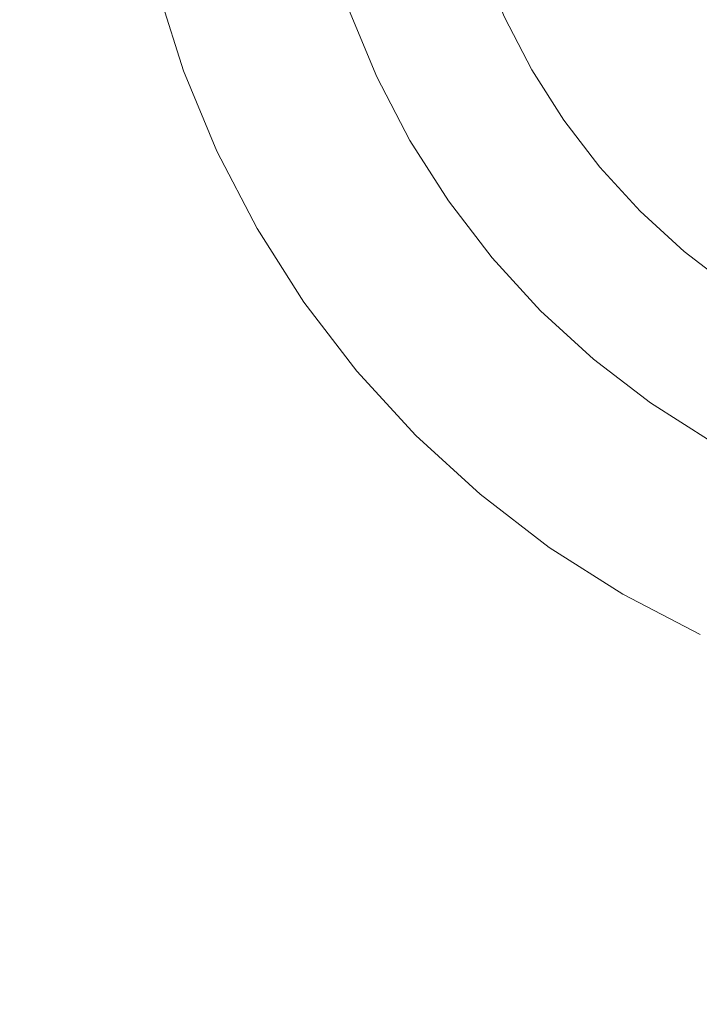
# Model space of a CAD drawing. Header units: millimetres. Extents: x 1865 to 2161, y 1201 to 1385.
# Tile 34 of 40: x 2087 to 2097, y 1339 to 1353. Entities that reach past the tile are written whole.
import ezdxf

# ---------------------------------------------------------------- set-up
doc = ezdxf.new("R2010")
doc.units = ezdxf.units.MM
doc.header["$LTSCALE"] = 25.4
doc.layers.add('Lighting-Moving Light', color=7, linetype='Continuous', lineweight=5)

# ---------------------------------------------------------------- blocks, each defined once
blk = doc.blocks.new('Group-1')
at = {"layer": 'Lighting-Moving Light', "color": 7, "linetype": 'Continuous', "lineweight": 5, "transparency": 33554687}
for points in [[(-107.035, -87.035, -16.5), (107.035, -87.035, -16.5), (107.035, 87.035, -16.5), (-107.035, 87.035, -16.5)], [(103.5, -83.5, -108.466), (-103.5, -83.5, -108.466), (-103.5, 83.5, -108.466), (103.5, 83.5, -108.466)]]:
    blk.add_3dface(points, dxfattribs=at)
for points, invisible_edges in [([(77.312, 58.083, -16.465), (76.844, 59.212, -16.465), (76.477, 60.377, -16.465), (90, 64, -16.465)], 12), ([(78.532, 55.97, -16.465), (77.876, 57, -16.465), (77.312, 58.083, -16.465), (90, 64, -16.465)], 12), ([(80.101, 54.101, -16.465), (79.275, 55.001, -16.465), (78.532, 55.97, -16.465), (90, 64, -16.465)], 12), ([(81.97, 52.532, -16.465), (81.001, 53.275, -16.465), (80.101, 54.101, -16.465), (90, 64, -16.465)], 12), ([(81.34, 59.962, 0.035), (81.724, 59.222, 0.035), (82.172, 58.519, 0.035), (90, 64, 0.035)], 12), ([(84.083, 51.312, -16.465), (83, 51.876, -16.465), (81.97, 52.532, -16.465), (90, 64, -16.465)], 12), ([(82.172, 58.519, 0.035), (82.68, 57.858, 0.035), (83.243, 57.243, 0.035), (90, 64, 0.035)], 12), ([(83.243, 57.243, 0.035), (83.858, 56.68, 0.035), (84.519, 56.172, 0.035), (90, 64, 0.035)], 12), ([(76.477, 60.377, -16.465), (76.844, 59.212, -16.465), (79.167, 60.057, -1.637), (78.864, 61.016, -1.637)], 10), ([(81.34, 59.962, 0.035), (81.021, 60.732, 0.035), (80.865, 60.675, 0.028), (81.19, 59.892, 0.028)], 14), ([(81.041, 59.822, 0.007), (80.711, 60.619, 0.007), (80.559, 60.564, -0.027), (80.895, 59.754, -0.027)], 15), ([(81.19, 59.892, 0.028), (80.865, 60.675, 0.028), (80.711, 60.619, 0.007), (81.041, 59.822, 0.007)], 15), ([(80.611, 59.622, -0.134), (80.265, 60.457, -0.134), (80.126, 60.406, -0.206), (80.477, 59.559, -0.206)], 15), ([(80.751, 59.687, -0.074), (80.41, 60.51, -0.074), (80.265, 60.457, -0.134), (80.611, 59.622, -0.134)], 15), ([(80.895, 59.754, -0.027), (80.559, 60.564, -0.027), (80.41, 60.51, -0.074), (80.751, 59.687, -0.074)], 15), ([(80.226, 59.442, -0.387), (79.866, 60.312, -0.387), (79.748, 60.268, -0.494), (80.112, 59.389, -0.494)], 15), ([(80.348, 59.499, -0.291), (79.992, 60.358, -0.291), (79.866, 60.312, -0.387), (80.226, 59.442, -0.387)], 15), ([(80.477, 59.559, -0.206), (80.126, 60.406, -0.206), (79.992, 60.358, -0.291), (80.348, 59.499, -0.291)], 15), ([(79.909, 59.294, -0.737), (79.537, 60.192, -0.737), (79.447, 60.159, -0.872), (79.822, 59.254, -0.872)], 15), ([(80.006, 59.34, -0.611), (79.638, 60.228, -0.611), (79.537, 60.192, -0.737), (79.909, 59.294, -0.737)], 15), ([(80.112, 59.389, -0.494), (79.748, 60.268, -0.494), (79.638, 60.228, -0.611), (80.006, 59.34, -0.611)], 15), ([(76.844, 59.212, -16.465), (77.312, 58.083, -16.465), (79.552, 59.128, -1.637), (79.167, 60.057, -1.637)], 10), ([(79.582, 59.142, -1.475), (79.199, 60.069, -1.475), (79.167, 60.057, -1.637), (79.552, 59.128, -1.637)], 11), ([(79.625, 59.162, -1.316), (79.243, 60.085, -1.316), (79.199, 60.069, -1.475), (79.582, 59.142, -1.475)], 15), ([(79.679, 59.187, -1.162), (79.299, 60.105, -1.162), (79.243, 60.085, -1.316), (79.625, 59.162, -1.316)], 15), ([(79.745, 59.218, -1.014), (79.368, 60.13, -1.014), (79.299, 60.105, -1.162), (79.679, 59.187, -1.162)], 15), ([(79.822, 59.254, -0.872), (79.447, 60.159, -0.872), (79.368, 60.13, -1.014), (79.745, 59.218, -1.014)], 15), ([(81.581, 59.14, 0.028), (81.19, 59.892, 0.028), (81.041, 59.822, 0.007), (81.439, 59.058, 0.007)], 15), ([(81.724, 59.222, 0.035), (81.34, 59.962, 0.035), (81.19, 59.892, 0.028), (81.581, 59.14, 0.028)], 14), ([(81.299, 58.977, -0.027), (80.895, 59.754, -0.027), (80.751, 59.687, -0.074), (81.162, 58.897, -0.074)], 15), ([(81.439, 59.058, 0.007), (81.041, 59.822, 0.007), (80.895, 59.754, -0.027), (81.299, 58.977, -0.027)], 15), ([(81.029, 58.82, -0.134), (80.611, 59.622, -0.134), (80.477, 59.559, -0.206), (80.9, 58.746, -0.206)], 15), ([(81.162, 58.897, -0.074), (80.751, 59.687, -0.074), (80.611, 59.622, -0.134), (81.029, 58.82, -0.134)], 15), ([(80.777, 58.675, -0.291), (80.348, 59.499, -0.291), (80.226, 59.442, -0.387), (80.661, 58.608, -0.387)], 15), ([(80.9, 58.746, -0.206), (80.477, 59.559, -0.206), (80.348, 59.499, -0.291), (80.777, 58.675, -0.291)], 15), ([(80.45, 58.486, -0.611), (80.006, 59.34, -0.611), (79.909, 59.294, -0.737), (80.358, 58.433, -0.737)], 15), ([(80.551, 58.545, -0.494), (80.112, 59.389, -0.494), (80.006, 59.34, -0.611), (80.45, 58.486, -0.611)], 15), ([(80.661, 58.608, -0.387), (80.226, 59.442, -0.387), (80.112, 59.389, -0.494), (80.551, 58.545, -0.494)], 15), ([(80.201, 58.343, -1.014), (79.745, 59.218, -1.014), (79.679, 59.187, -1.162), (80.138, 58.306, -1.162)], 15), ([(80.274, 58.385, -0.872), (79.822, 59.254, -0.872), (79.745, 59.218, -1.014), (80.201, 58.343, -1.014)], 15), ([(80.358, 58.433, -0.737), (79.909, 59.294, -0.737), (79.822, 59.254, -0.872), (80.274, 58.385, -0.872)], 15), ([(82.172, 58.519, 0.035), (81.724, 59.222, 0.035), (81.581, 59.14, 0.028), (82.037, 58.424, 0.028)], 14), ([(77.312, 58.083, -16.465), (77.876, 57, -16.465), (80.016, 58.236, -1.637), (79.552, 59.128, -1.637)], 10), ([(80.045, 58.253, -1.475), (79.582, 59.142, -1.475), (79.552, 59.128, -1.637), (80.016, 58.236, -1.637)], 11), ([(80.086, 58.276, -1.316), (79.625, 59.162, -1.316), (79.582, 59.142, -1.475), (80.045, 58.253, -1.475)], 15), ([(80.138, 58.306, -1.162), (79.679, 59.187, -1.162), (79.625, 59.162, -1.316), (80.086, 58.276, -1.316)], 15), ([(82.037, 58.424, 0.028), (81.581, 59.14, 0.028), (81.439, 59.058, 0.007), (81.903, 58.33, 0.007)], 15), ([(81.77, 58.237, -0.027), (81.299, 58.977, -0.027), (81.162, 58.897, -0.074), (81.64, 58.147, -0.074)], 15), ([(81.903, 58.33, 0.007), (81.439, 59.058, 0.007), (81.299, 58.977, -0.027), (81.77, 58.237, -0.027)], 15), ([(81.514, 58.058, -0.134), (81.029, 58.82, -0.134), (80.9, 58.746, -0.206), (81.393, 57.973, -0.206)], 15), ([(81.64, 58.147, -0.074), (81.162, 58.897, -0.074), (81.029, 58.82, -0.134), (81.514, 58.058, -0.134)], 15), ([(81.276, 57.892, -0.291), (80.777, 58.675, -0.291), (80.661, 58.608, -0.387), (81.166, 57.814, -0.387)], 15), ([(81.393, 57.973, -0.206), (80.9, 58.746, -0.206), (80.777, 58.675, -0.291), (81.276, 57.892, -0.291)], 15), ([(81.063, 57.742, -0.494), (80.551, 58.545, -0.494), (80.45, 58.486, -0.611), (80.967, 57.675, -0.611)], 15), ([(81.166, 57.814, -0.387), (80.661, 58.608, -0.387), (80.551, 58.545, -0.494), (81.063, 57.742, -0.494)], 15), ([(82.68, 57.858, 0.035), (82.172, 58.519, 0.035), (82.037, 58.424, 0.028), (82.553, 57.752, 0.028)], 14), ([(80.801, 57.559, -0.872), (80.274, 58.385, -0.872), (80.201, 58.343, -1.014), (80.731, 57.51, -1.014)], 15), ([(80.879, 57.614, -0.737), (80.358, 58.433, -0.737), (80.274, 58.385, -0.872), (80.801, 57.559, -0.872)], 15), ([(80.967, 57.675, -0.611), (80.45, 58.486, -0.611), (80.358, 58.433, -0.737), (80.879, 57.614, -0.737)], 15), ([(82.553, 57.752, 0.028), (82.037, 58.424, 0.028), (81.903, 58.33, 0.007), (82.428, 57.646, 0.007)], 15), ([(77.876, 57, -16.465), (78.532, 55.97, -16.465), (80.556, 57.388, -1.637), (80.016, 58.236, -1.637)], 10), ([(80.584, 57.407, -1.475), (80.045, 58.253, -1.475), (80.016, 58.236, -1.637), (80.556, 57.388, -1.637)], 11), ([(80.623, 57.434, -1.316), (80.086, 58.276, -1.316), (80.045, 58.253, -1.475), (80.584, 57.407, -1.475)], 15), ([(80.672, 57.468, -1.162), (80.138, 58.306, -1.162), (80.086, 58.276, -1.316), (80.623, 57.434, -1.316)], 15), ([(80.731, 57.51, -1.014), (80.201, 58.343, -1.014), (80.138, 58.306, -1.162), (80.672, 57.468, -1.162)], 15), ([(82.304, 57.542, -0.027), (81.77, 58.237, -0.027), (81.64, 58.147, -0.074), (82.182, 57.44, -0.074)], 15), ([(82.428, 57.646, 0.007), (81.903, 58.33, 0.007), (81.77, 58.237, -0.027), (82.304, 57.542, -0.027)], 15), ([(82.182, 57.44, -0.074), (81.64, 58.147, -0.074), (81.514, 58.058, -0.134), (82.064, 57.341, -0.134)], 15), ([(81.951, 57.246, -0.206), (81.393, 57.973, -0.206), (81.276, 57.892, -0.291), (81.842, 57.154, -0.291)], 15), ([(82.064, 57.341, -0.134), (81.514, 58.058, -0.134), (81.393, 57.973, -0.206), (81.951, 57.246, -0.206)], 15), ([(81.842, 57.154, -0.291), (81.276, 57.892, -0.291), (81.166, 57.814, -0.387), (81.739, 57.068, -0.387)], 15), ([(83.243, 57.243, 0.035), (82.68, 57.858, 0.035), (82.553, 57.752, 0.028), (83.126, 57.126, 0.028)], 14), ([(81.642, 56.987, -0.494), (81.063, 57.742, -0.494), (80.967, 57.675, -0.611), (81.553, 56.912, -0.611)], 15), ([(81.739, 57.068, -0.387), (81.166, 57.814, -0.387), (81.063, 57.742, -0.494), (81.642, 56.987, -0.494)], 15), ([(83.126, 57.126, 0.028), (82.553, 57.752, 0.028), (82.428, 57.646, 0.007), (83.01, 57.01, 0.007)], 15), ([(81.397, 56.781, -0.872), (80.801, 57.559, -0.872), (80.731, 57.51, -1.014), (81.332, 56.727, -1.014)], 15), ([(81.471, 56.843, -0.737), (80.879, 57.614, -0.737), (80.801, 57.559, -0.872), (81.397, 56.781, -0.872)], 15), ([(81.553, 56.912, -0.611), (80.967, 57.675, -0.611), (80.879, 57.614, -0.737), (81.471, 56.843, -0.737)], 15), ([(83.01, 57.01, 0.007), (82.428, 57.646, 0.007), (82.304, 57.542, -0.027), (82.896, 56.896, -0.027)], 15), ([(81.195, 56.611, -1.475), (80.584, 57.407, -1.475), (80.556, 57.388, -1.637), (81.169, 56.59, -1.637)], 11), ([(81.231, 56.642, -1.316), (80.623, 57.434, -1.316), (80.584, 57.407, -1.475), (81.195, 56.611, -1.475)], 15), ([(81.277, 56.68, -1.162), (80.672, 57.468, -1.162), (80.623, 57.434, -1.316), (81.231, 56.642, -1.316)], 15), ([(81.332, 56.727, -1.014), (80.731, 57.51, -1.014), (80.672, 57.468, -1.162), (81.277, 56.68, -1.162)], 15), ([(82.784, 56.784, -0.074), (82.182, 57.44, -0.074), (82.064, 57.341, -0.134), (82.675, 56.675, -0.134)], 15), ([(82.896, 56.896, -0.027), (82.304, 57.542, -0.027), (82.182, 57.44, -0.074), (82.784, 56.784, -0.074)], 15), ([(78.532, 55.97, -16.465), (79.275, 55.001, -16.465), (81.169, 56.59, -1.637), (80.556, 57.388, -1.637)], 10), ([(82.675, 56.675, -0.134), (82.064, 57.341, -0.134), (81.951, 57.246, -0.206), (82.57, 56.57, -0.206)], 15), ([(82.469, 56.469, -0.291), (81.842, 57.154, -0.291), (81.739, 57.068, -0.387), (82.374, 56.374, -0.387)], 15), ([(82.57, 56.57, -0.206), (81.951, 57.246, -0.206), (81.842, 57.154, -0.291), (82.469, 56.469, -0.291)], 15), ([(83.858, 56.68, 0.035), (83.243, 57.243, 0.035), (83.126, 57.126, 0.028), (83.752, 56.553, 0.028)], 14), ([(82.374, 56.374, -0.387), (81.739, 57.068, -0.387), (81.642, 56.987, -0.494), (82.285, 56.285, -0.494)], 15), ([(83.646, 56.428, 0.007), (83.01, 57.01, 0.007), (82.896, 56.896, -0.027), (83.542, 56.304, -0.027)], 15), ([(83.752, 56.553, 0.028), (83.126, 57.126, 0.028), (83.01, 57.01, 0.007), (83.646, 56.428, 0.007)], 15), ([(82.202, 56.202, -0.611), (81.553, 56.912, -0.611), (81.471, 56.843, -0.737), (82.127, 56.127, -0.737)], 15), ([(82.285, 56.285, -0.494), (81.642, 56.987, -0.494), (81.553, 56.912, -0.611), (82.202, 56.202, -0.611)], 15), ([(83.542, 56.304, -0.027), (82.896, 56.896, -0.027), (82.784, 56.784, -0.074), (83.44, 56.182, -0.074)], 15), ([(81.999, 55.999, -1.014), (81.332, 56.727, -1.014), (81.277, 56.68, -1.162), (81.948, 55.948, -1.162)], 15), ([(82.059, 56.059, -0.872), (81.397, 56.781, -0.872), (81.332, 56.727, -1.014), (81.999, 55.999, -1.014)], 15), ([(82.127, 56.127, -0.737), (81.471, 56.843, -0.737), (81.397, 56.781, -0.872), (82.059, 56.059, -0.872)], 15), ([(83.44, 56.182, -0.074), (82.784, 56.784, -0.074), (82.675, 56.675, -0.134), (83.341, 56.064, -0.134)], 15), ([(79.275, 55.001, -16.465), (80.101, 54.101, -16.465), (81.848, 55.848, -1.637), (81.169, 56.59, -1.637)], 10), ([(81.872, 55.872, -1.475), (81.195, 56.611, -1.475), (81.169, 56.59, -1.637), (81.848, 55.848, -1.637)], 11), ([(81.905, 55.905, -1.316), (81.231, 56.642, -1.316), (81.195, 56.611, -1.475), (81.872, 55.872, -1.475)], 15), ([(81.948, 55.948, -1.162), (81.277, 56.68, -1.162), (81.231, 56.642, -1.316), (81.905, 55.905, -1.316)], 15), ([(83.341, 56.064, -0.134), (82.675, 56.675, -0.134), (82.57, 56.57, -0.206), (83.246, 55.951, -0.206)], 15), ([(84.519, 56.172, 0.035), (83.858, 56.68, 0.035), (83.752, 56.553, 0.028), (84.424, 56.037, 0.028)], 14), ([(83.154, 55.842, -0.291), (82.469, 56.469, -0.291), (82.374, 56.374, -0.387), (83.068, 55.739, -0.387)], 15), ([(83.246, 55.951, -0.206), (82.57, 56.57, -0.206), (82.469, 56.469, -0.291), (83.154, 55.842, -0.291)], 15), ([(84.424, 56.037, 0.028), (83.752, 56.553, 0.028), (83.646, 56.428, 0.007), (84.33, 55.903, 0.007)], 15), ([(83.068, 55.739, -0.387), (82.374, 56.374, -0.387), (82.285, 56.285, -0.494), (82.987, 55.642, -0.494)], 15), ([(84.237, 55.77, -0.027), (83.542, 56.304, -0.027), (83.44, 56.182, -0.074), (84.147, 55.64, -0.074)], 15), ([(84.33, 55.903, 0.007), (83.646, 56.428, 0.007), (83.542, 56.304, -0.027), (84.237, 55.77, -0.027)], 15), ([(82.912, 55.553, -0.611), (82.202, 56.202, -0.611), (82.127, 56.127, -0.737), (82.843, 55.471, -0.737)], 15), ([(82.987, 55.642, -0.494), (82.285, 56.285, -0.494), (82.202, 56.202, -0.611), (82.912, 55.553, -0.611)], 15), ([(84.147, 55.64, -0.074), (83.44, 56.182, -0.074), (83.341, 56.064, -0.134), (84.058, 55.514, -0.134)], 15), ([(82.781, 55.397, -0.872), (82.059, 56.059, -0.872), (81.999, 55.999, -1.014), (82.727, 55.332, -1.014)], 15), ([(82.843, 55.471, -0.737), (82.127, 56.127, -0.737), (82.059, 56.059, -0.872), (82.781, 55.397, -0.872)], 15), ([(84.058, 55.514, -0.134), (83.341, 56.064, -0.134), (83.246, 55.951, -0.206), (83.973, 55.393, -0.206)], 15), ([(82.642, 55.231, -1.316), (81.905, 55.905, -1.316), (81.872, 55.872, -1.475), (82.611, 55.195, -1.475)], 15), ([(82.68, 55.277, -1.162), (81.948, 55.948, -1.162), (81.905, 55.905, -1.316), (82.642, 55.231, -1.316)], 15), ([(82.727, 55.332, -1.014), (81.999, 55.999, -1.014), (81.948, 55.948, -1.162), (82.68, 55.277, -1.162)], 15), ([(83.973, 55.393, -0.206), (83.246, 55.951, -0.206), (83.154, 55.842, -0.291), (83.892, 55.276, -0.291)], 15), ([(80.101, 54.101, -16.465), (81.001, 53.275, -16.465), (82.59, 55.169, -1.637), (81.848, 55.848, -1.637)], 10), ([(82.611, 55.195, -1.475), (81.872, 55.872, -1.475), (81.848, 55.848, -1.637), (82.59, 55.169, -1.637)], 11), ([(83.892, 55.276, -0.291), (83.154, 55.842, -0.291), (83.068, 55.739, -0.387), (83.814, 55.166, -0.387)], 15), ([(83.742, 55.063, -0.494), (82.987, 55.642, -0.494), (82.912, 55.553, -0.611), (83.675, 54.967, -0.611)], 15), ([(83.814, 55.166, -0.387), (83.068, 55.739, -0.387), (82.987, 55.642, -0.494), (83.742, 55.063, -0.494)], 15), ([(84.897, 55.162, -0.074), (84.147, 55.64, -0.074), (84.058, 55.514, -0.134), (84.82, 55.029, -0.134)], 15), ([(83.675, 54.967, -0.611), (82.912, 55.553, -0.611), (82.843, 55.471, -0.737), (83.614, 54.879, -0.737)], 15), ([(84.82, 55.029, -0.134), (84.058, 55.514, -0.134), (83.973, 55.393, -0.206), (84.746, 54.9, -0.206)], 15), ([(83.559, 54.801, -0.872), (82.781, 55.397, -0.872), (82.727, 55.332, -1.014), (83.51, 54.731, -1.014)], 15), ([(83.614, 54.879, -0.737), (82.843, 55.471, -0.737), (82.781, 55.397, -0.872), (83.559, 54.801, -0.872)], 15), ([(84.746, 54.9, -0.206), (83.973, 55.393, -0.206), (83.892, 55.276, -0.291), (84.675, 54.777, -0.291)], 15), ([(83.434, 54.623, -1.316), (82.642, 55.231, -1.316), (82.611, 55.195, -1.475), (83.407, 54.584, -1.475)], 15), ([(83.468, 54.672, -1.162), (82.68, 55.277, -1.162), (82.642, 55.231, -1.316), (83.434, 54.623, -1.316)], 15), ([(83.51, 54.731, -1.014), (82.727, 55.332, -1.014), (82.68, 55.277, -1.162), (83.468, 54.672, -1.162)], 15), ([(84.675, 54.777, -0.291), (83.892, 55.276, -0.291), (83.814, 55.166, -0.387), (84.608, 54.661, -0.387)], 15), ([(81.001, 53.275, -16.465), (81.97, 52.532, -16.465), (83.388, 54.556, -1.637), (82.59, 55.169, -1.637)], 10), ([(83.407, 54.584, -1.475), (82.611, 55.195, -1.475), (82.59, 55.169, -1.637), (83.388, 54.556, -1.637)], 11), ([(84.545, 54.551, -0.494), (83.742, 55.063, -0.494), (83.675, 54.967, -0.611), (84.486, 54.45, -0.611)], 15), ([(84.608, 54.661, -0.387), (83.814, 55.166, -0.387), (83.742, 55.063, -0.494), (84.545, 54.551, -0.494)], 15), ([(84.486, 54.45, -0.611), (83.675, 54.967, -0.611), (83.614, 54.879, -0.737), (84.433, 54.358, -0.737)], 15), ([(84.385, 54.274, -0.872), (83.559, 54.801, -0.872), (83.51, 54.731, -1.014), (84.343, 54.201, -1.014)], 15), ([(84.433, 54.358, -0.737), (83.614, 54.879, -0.737), (83.559, 54.801, -0.872), (84.385, 54.274, -0.872)], 15), ([(84.306, 54.138, -1.162), (83.468, 54.672, -1.162), (83.434, 54.623, -1.316), (84.276, 54.086, -1.316)], 15), ([(84.343, 54.201, -1.014), (83.51, 54.731, -1.014), (83.468, 54.672, -1.162), (84.306, 54.138, -1.162)], 15), ([(81.97, 52.532, -16.465), (83, 51.876, -16.465), (84.236, 54.016, -1.637), (83.388, 54.556, -1.637)], 10), ([(84.253, 54.045, -1.475), (83.407, 54.584, -1.475), (83.388, 54.556, -1.637), (84.236, 54.016, -1.637)], 11), ([(84.276, 54.086, -1.316), (83.434, 54.623, -1.316), (83.407, 54.584, -1.475), (84.253, 54.045, -1.475)], 15), ([(83, 51.876, -16.465), (84.083, 51.312, -16.465), (85.128, 53.552, -1.637), (84.236, 54.016, -1.637)], 10)]:
    blk.add_3dface(points, dxfattribs=dict(at, invisible_edges=invisible_edges))
at = {"layer": 'Lighting-Moving Light', "color": 0, "flags": 1}
for tag in ['Yoke', '3D_Symbol_Name', 'Weight', 'Weight', 'Wattage', 'Candlepower', 'Body', 'Model_Name', 'Beam_Angle', 'Field_Angle', 'Remarks', 'Beam_Angle_2', 'Field_Angle_2', 'Num_Channels', 'Frame_Size', 'Device_Type', 'FixtureID', 'Frame_Size', 'Base', 'Lens', 'Inst_Type', 'Lamp']:
    blk.add_attdef(tag, (-144.25, -164.904), '', height=0.18, dxfattribs=at)

msp = doc.modelspace()

# ---------------------------------------------------------------- block references
at = {"layer": 'Lighting-Moving Light', "color": 7, "transparency": 33554687}
msp.add_blockref('Group-1', (2012.623, 1292.88), dxfattribs=at)

doc.saveas('drawing.dxf')
